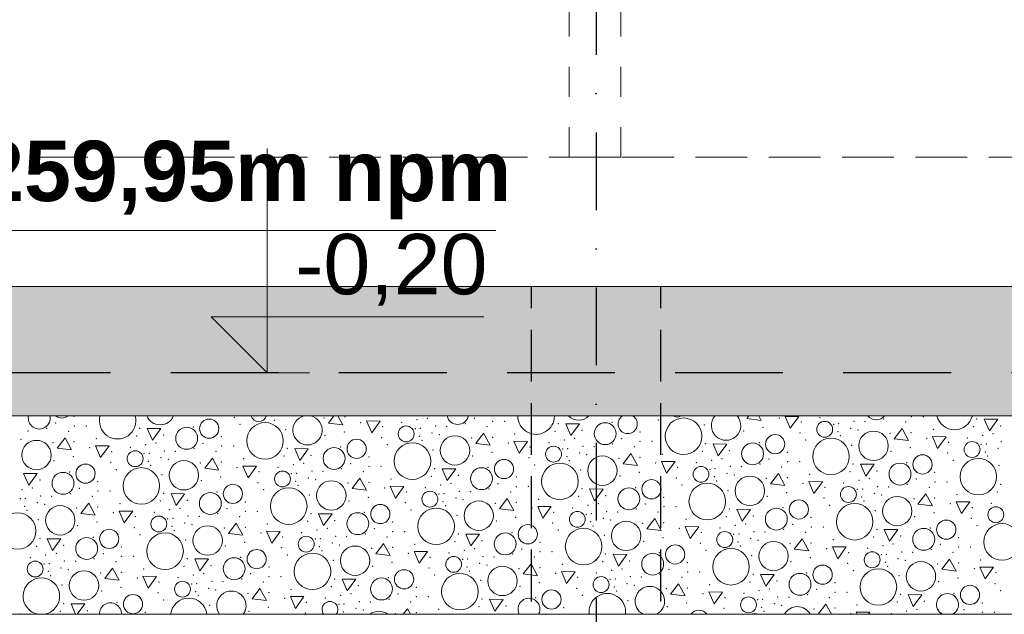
# Model space of a CAD drawing. Header units: millimetres. Extents: x -12989 to 381717, y -50461 to 30884.
# Tile 37 of 63: x 372198 to 374482, y -46721 to -45342. Entities that reach past the tile are written whole.
import ezdxf
from ezdxf.enums import TextEntityAlignment as Align

# ---------------------------------------------------------------- set-up
doc = ezdxf.new("R2010")
doc.units = ezdxf.units.MM
doc.header["$MEASUREMENT"] = 0
for name, pattern in [('Krawędzie ukryte', [170, 120, -50]), ('Kropki i Kreski', [360, 180, -90, 0, -90]), ('Przerywana długa', [390, 250, -140]), ('Przerywana Krótka I 01 I WSC', [140, 70, -70]), ('Wipeout_Contour', [1000, 0, -1000])]:
    doc.linetypes.add(name, pattern=pattern)
for name, color, linetype, lineweight in [('0_Nr_pióra__1', 7, 'Continuous', 13), ('0_Nr_pióra__21', 7, 'Continuous', 25), ('0_Nr_pióra__223', 7, 'Continuous', 13), ('A__STROPY_Nr_pióra__27', 7, 'Continuous', 25), ('A__STROPY_Nr_pióra__49', 7, 'Continuous', 15), ('Nowe_A_WYM_Nr_pióra__1', 7, 'Continuous', 13), ('Nowe_A_WYM_Nr_pióra__45', 7, 'Continuous', 15), ('Nowe_A_WYM_Nr_pióra__85', 7, 'Continuous', 13), ('Nowe_Warstwa IFC.Import IFC_Nr_pióra__1', 7, 'Continuous', 13), ('Nowe_Warstwa IFC.Import IFC_Nr_pióra__25', 7, 'Continuous', 25)]:
    doc.layers.add(name, color=color, linetype=linetype, lineweight=lineweight)
for name, color, linetype in [('A__STROPY', 7, 'Continuous'), ('Nowe_04-ŚCIANY DZIAŁOWE', 7, 'Continuous'), ('Nowe_A_WYM', 7, 'Continuous'), ('Nowe_Warstwa IFC.Import IFC', 7, 'Continuous')]:
    doc.layers.add(name, color=color, linetype=linetype)
doc.layers.add('A__STROPY_Nr_pióra__170', color=7, linetype='Continuous', lineweight=5, true_color=0x6a6a6a)
doc.layers.add('A__STROPY_Nr_pióra__178', color=7, linetype='Continuous', lineweight=5, true_color=0x6a6a6a)
doc.styles.add('STYL_AUTOMATYCZNY_1', font='arial.ttf')
doc.styles.add('STYL_AUTOMATYCZNY_4', font='arial.ttf')
doc.styles.add('STYL_AUTOMATYCZNY_5', font='arial.ttf')

# ---------------------------------------------------------------- blocks, each defined once
blk = doc.blocks.new('ElemPrzekroju_19_1', base_point=(363535.4, -45960.6))
at = {"color": 254, "linetype": 'Wipeout_Contour', "lineweight": 0, "ltscale": 18532288.84054093}
blk.add_wipeout([(364085.4, -40868.8), (364085.4, -45960.6), (365405.4, -45960.6), (365385.4, -45940.6), (365385.4, -44980.6), (365405.4, -44960.6), (365385.4, -44940.6), (365385.4, -43980.6), (365405.4, -43960.6), (365385.4, -43940.6), (365385.4, -42980.6), (365405.4, -42960.6), (365385.4, -42940.6), (365385.4, -42890.6), (365535.4, -42890.6), (365535.4, -42940.6), (365515.4, -42960.6), (365535.4, -42980.6), (365535.4, -43940.6), (365515.4, -43960.6), (365535.4, -43980.6), (365535.4, -44940.6), (365515.4, -44960.6), (365535.4, -44980.6), (365535.4, -45940.6), (365515.4, -45960.6), (368165.8, -45960.6), (368165.8, -43900.6), (369175.8, -43900.6), (369175.8, -45960.6), (377985.4, -45960.6), (377985.4, -40868.8), (377979.8, -40879.2), (376871, -40282.5), (376876.7, -40272), (376874.1, -40270.6), (376865.7, -40301.8), (376827, -40291.4), (376832.2, -40272.1), (371041.4, -38720.5), (371041.4, -38736.8), (371029.4, -38736.8), (371029.4, -38720.5), (365238.6, -40272.1), (365243.8, -40291.4), (365205.1, -40301.8), (365196.8, -40270.6), (365194.1, -40272), (365199.8, -40282.5), (364091, -40879.2)], dxfattribs=at).dxf.layer = 'Nowe_04-ŚCIANY DZIAŁOWE'
blk = doc.blocks.new('*X102', base_point=(363535.4, -45960.6))
at = {"layer": 'A__STROPY_Nr_pióra__178', "color": 251, "linetype": 'Continuous', "lineweight": 5, "true_color": 0x6a6a6a}
for p, q in [((372926.7, -46260.6), (372913.8, -46277.6)), ((372913.8, -46277.6), (372947.1, -46281.5)), ((372947.1, -46281.5), (372935.6, -46260.6)), ((373002.4, -46272.3), (373014.4, -46299.7)), ((373034.1, -46272.6), (373002.4, -46272.3)), ((373014.4, -46299.7), (373034.1, -46272.6)), ((373889.5, -46260.6), (373884.7, -46266.9)), ((373884.7, -46266.9), (373918, -46270.8)), ((373918, -46270.8), (373912.4, -46260.6)), ((373973.3, -46261.6), (373985.3, -46289)), ((374005, -46261.9), (373973.3, -46261.6)), ((373985.3, -46289), (374005, -46261.9)), ((374435.5, -46268), (374447.4, -46295.4)), ((374467.1, -46268.3), (374435.5, -46268)), ((374447.4, -46295.4), (374467.1, -46268.3)), ((372493.7, -46289.4), (372505.6, -46316.9)), ((372525.3, -46289.7), (372493.7, -46289.4)), ((372505.6, -46316.9), (372525.3, -46289.7)), ((373464.6, -46278.7), (373476.5, -46306.2)), ((373496.2, -46279), (373464.6, -46278.7)), ((373476.5, -46306.2), (373496.2, -46279)), ((374244.8, -46289.9), (374226.7, -46313.7)), ((374259.9, -46317.7), (374244.8, -46289.9)), ((372303, -46311.4), (372284.9, -46335.2)), ((372318.2, -46339.1), (372303, -46311.4)), ((373273.9, -46300.6), (373255.8, -46324.5)), ((373289, -46328.4), (373273.9, -46300.6)), ((373344.4, -46319.2), (373356.4, -46346.6)), ((373376.1, -46319.5), (373344.4, -46319.2)), ((373356.4, -46346.6), (373376.1, -46319.5)), ((374226.7, -46313.7), (374259.9, -46317.7)), ((374315.3, -46308.5), (374327.3, -46335.9)), ((374347, -46308.8), (374315.3, -46308.5)), ((374327.3, -46335.9), (374347, -46308.8)), ((372284.9, -46335.2), (372318.2, -46339.1)), ((372373.5, -46329.9), (372385.5, -46357.3)), ((372405.2, -46330.2), (372373.5, -46329.9)), ((372385.5, -46357.3), (372405.2, -46330.2)), ((372835.7, -46336.3), (372847.6, -46363.7)), ((372867.3, -46336.6), (372835.7, -46336.3)), ((372847.6, -46363.7), (372867.3, -46336.6)), ((373255.8, -46324.5), (373289, -46328.4)), ((373806.6, -46325.6), (373818.5, -46353)), ((373838.2, -46325.9), (373806.6, -46325.6)), ((373818.5, -46353), (373838.2, -46325.9)), ((372645, -46358.2), (372626.9, -46382)), ((372660.1, -46386), (372645, -46358.2)), ((373615.9, -46347.5), (373597.7, -46371.3)), ((373631, -46375.3), (373615.9, -46347.5)), ((373686.4, -46366), (373698.4, -46393.5)), ((373718, -46366.3), (373686.4, -46366)), ((373698.4, -46393.5), (373718, -46366.3)), ((372626.9, -46382), (372660.1, -46386)), ((372715.5, -46376.7), (372727.5, -46404.2)), ((372747.1, -46377), (372715.5, -46376.7)), ((372727.5, -46404.2), (372747.1, -46377)), ((373177.7, -46383.1), (373189.6, -46410.6)), ((373209.3, -46383.5), (373177.7, -46383.1)), ((373189.6, -46410.6), (373209.3, -46383.5)), ((373597.7, -46371.3), (373631, -46375.3)), ((374148.6, -46372.4), (374160.5, -46399.9)), ((374180.2, -46372.7), (374148.6, -46372.4)), ((374160.5, -46399.9), (374180.2, -46372.7)), ((372206.8, -46393.9), (372218.7, -46421.3)), ((372238.4, -46394.2), (372206.8, -46393.9)), ((372218.7, -46421.3), (372238.4, -46394.2)), ((372987, -46405.1), (372968.8, -46428.9)), ((373002.1, -46432.8), (372987, -46405.1)), ((373957.9, -46394.4), (373939.7, -46418.2)), ((373973, -46422.1), (373957.9, -46394.4)), ((374028.4, -46412.9), (374040.4, -46440.3)), ((374060, -46413.2), (374028.4, -46412.9)), ((374040.4, -46440.3), (374060, -46413.2)), ((372968.8, -46428.9), (373002.1, -46432.8)), ((373057.5, -46423.6), (373069.5, -46451)), ((373089.1, -46423.9), (373057.5, -46423.6)), ((373069.5, -46451), (373089.1, -46423.9)), ((373519.7, -46430), (373531.6, -46457.4)), ((373551.3, -46430.3), (373519.7, -46430)), ((373531.6, -46457.4), (373551.3, -46430.3)), ((373939.7, -46418.2), (373973, -46422.1)), ((372548.8, -46440.7), (372560.7, -46468.2)), ((372580.4, -46441), (372548.8, -46440.7)), ((372560.7, -46468.2), (372580.4, -46441)), ((373329, -46451.9), (373310.8, -46475.8)), ((373344.1, -46479.7), (373329, -46451.9)), ((374299.9, -46441.2), (374281.7, -46465)), ((374315, -46469), (374299.9, -46441.2)), ((374370.4, -46459.7), (374382.3, -46487.2)), ((374402, -46460.1), (374370.4, -46459.7)), ((374382.3, -46487.2), (374402, -46460.1)), ((372358.1, -46462.6), (372339.9, -46486.5)), ((372373.2, -46490.4), (372358.1, -46462.6)), ((372428.6, -46481.2), (372440.5, -46508.6)), ((372460.2, -46481.5), (372428.6, -46481.2)), ((372440.5, -46508.6), (372460.2, -46481.5)), ((373310.8, -46475.8), (373344.1, -46479.7)), ((373399.5, -46470.5), (373411.4, -46497.9)), ((373431.1, -46470.8), (373399.5, -46470.5)), ((373411.4, -46497.9), (373431.1, -46470.8)), ((373861.6, -46476.9), (373873.6, -46504.3)), ((373893.3, -46477.2), (373861.6, -46476.9)), ((373873.6, -46504.3), (373893.3, -46477.2)), ((374281.7, -46465), (374315, -46469)), ((372339.9, -46486.5), (372373.2, -46490.4)), ((372890.7, -46487.6), (372902.7, -46515)), ((372922.4, -46487.9), (372890.7, -46487.6)), ((372902.7, -46515), (372922.4, -46487.9)), ((373670.9, -46498.8), (373652.8, -46522.6)), ((373686.1, -46526.6), (373670.9, -46498.8)), ((372700, -46509.5), (372681.9, -46533.3)), ((372715.2, -46537.3), (372700, -46509.5)), ((372770.6, -46528), (372782.5, -46555.5)), ((372802.2, -46528.3), (372770.6, -46528)), ((372782.5, -46555.5), (372802.2, -46528.3)), ((373652.8, -46522.6), (373686.1, -46526.6)), ((373741.5, -46517.3), (373753.4, -46544.8)), ((373773.1, -46517.6), (373741.5, -46517.3)), ((373753.4, -46544.8), (373773.1, -46517.6)), ((374203.6, -46523.7), (374215.6, -46551.2)), ((374235.2, -46524), (374203.6, -46523.7)), ((374215.6, -46551.2), (374235.2, -46524)), ((372261.8, -46545.2), (372273.8, -46572.6)), ((372293.5, -46545.5), (372261.8, -46545.2)), ((372273.8, -46572.6), (372293.5, -46545.5)), ((372681.9, -46533.3), (372715.2, -46537.3)), ((373232.7, -46534.4), (373244.7, -46561.9)), ((373264.4, -46534.7), (373232.7, -46534.4)), ((373244.7, -46561.9), (373264.4, -46534.7)), ((374012.9, -46545.7), (373994.8, -46569.5)), ((374028.1, -46573.4), (374012.9, -46545.7)), ((373042, -46556.4), (373023.9, -46580.2)), ((373057.2, -46584.1), (373042, -46556.4)), ((373994.8, -46569.5), (374028.1, -46573.4)), ((374083.5, -46564.2), (374095.4, -46591.6)), ((374115.1, -46564.5), (374083.5, -46564.2)), ((374095.4, -46591.6), (374115.1, -46564.5)), ((372603.8, -46592), (372615.8, -46619.5)), ((372635.4, -46592.3), (372603.8, -46592)), ((372615.8, -46619.5), (372635.4, -46592.3)), ((373023.9, -46580.2), (373057.2, -46584.1)), ((373112.6, -46574.9), (373124.5, -46602.3)), ((373144.2, -46575.2), (373112.6, -46574.9)), ((373124.5, -46602.3), (373144.2, -46575.2)), ((373574.7, -46581.3), (373586.7, -46608.7)), ((373606.3, -46581.6), (373574.7, -46581.3)), ((373586.7, -46608.7), (373606.3, -46581.6)), ((374354.9, -46592.5), (374336.8, -46616.3)), ((374370.1, -46620.3), (374354.9, -46592.5)), ((372413.1, -46613.9), (372395, -46637.8)), ((372428.3, -46641.7), (372413.1, -46613.9)), ((373384, -46603.2), (373365.9, -46627)), ((373399.2, -46631), (373384, -46603.2)), ((374336.8, -46616.3), (374370.1, -46620.3)), ((374425.5, -46611), (374437.4, -46638.5)), ((374457.1, -46611.3), (374425.5, -46611)), ((374437.4, -46638.5), (374457.1, -46611.3)), ((372395, -46637.8), (372428.3, -46641.7)), ((372483.7, -46632.5), (372495.6, -46659.9)), ((372515.3, -46632.8), (372483.7, -46632.5)), ((372495.6, -46659.9), (372515.3, -46632.8)), ((372945.8, -46638.9), (372957.8, -46666.3)), ((372977.4, -46639.2), (372945.8, -46638.9)), ((372957.8, -46666.3), (372977.4, -46639.2)), ((373365.9, -46627), (373399.2, -46631)), ((373454.6, -46621.7), (373466.5, -46649.2)), ((373486.2, -46622.1), (373454.6, -46621.7)), ((373466.5, -46649.2), (373486.2, -46622.1)), ((373916.7, -46628.2), (373928.6, -46655.6)), ((373948.3, -46628.5), (373916.7, -46628.2)), ((373928.6, -46655.6), (373948.3, -46628.5)), ((372755.1, -46660.8), (372737, -46684.6)), ((372770.3, -46688.6), (372755.1, -46660.8)), ((373726, -46650.1), (373707.9, -46673.9)), ((373741.2, -46677.8), (373726, -46650.1)), ((372737, -46684.6), (372770.3, -46688.6)), ((372825.7, -46679.3), (372837.6, -46706.8)), ((372857.3, -46679.6), (372825.7, -46679.3)), ((372837.6, -46706.8), (372857.3, -46679.6)), ((373287.8, -46685.7), (373299.7, -46713.2)), ((373319.4, -46686), (373287.8, -46685.7)), ((373299.7, -46713.2), (373319.4, -46686)), ((373707.9, -46673.9), (373741.2, -46677.8)), ((373796.6, -46668.6), (373808.5, -46696)), ((373828.2, -46668.9), (373796.6, -46668.6)), ((373808.5, -46696), (373828.2, -46668.9)), ((374258.7, -46675), (374270.6, -46702.5)), ((374290.3, -46675.3), (374258.7, -46675)), ((374270.6, -46702.5), (374290.3, -46675.3)), ((372316.9, -46696.4), (372327.4, -46720.6)), ((372348.5, -46696.7), (372316.9, -46696.4)), ((372331.2, -46720.6), (372348.5, -46696.7)), ((373097.1, -46707.7), (373087.3, -46720.6)), ((373104.2, -46720.6), (373097.1, -46707.7)), ((374068, -46696.9), (374050, -46720.6)), ((374080.9, -46720.6), (374068, -46696.9)), ((374138.5, -46715.5), (374140.8, -46720.6)), ((374170.2, -46715.8), (374138.5, -46715.5)), ((374166.7, -46720.6), (374170.2, -46715.8))]:
    blk.add_line(p, q, dxfattribs=at)
for centre, radius in [((372637.4, -46290), 22.3), ((372766.9, -46318.4), 42.4), ((373556, -46301.7), 25.4), ((373737.8, -46307.7), 42.4), ((374065.3, -46291.5), 18.4), ((372585.1, -46312.4), 25.4), ((373094.4, -46302.3), 18.4), ((374178.5, -46329.9), 34.1), ((372236.7, -46351.3), 34.1), ((372979.4, -46336.8), 22.3), ((373108.9, -46365.3), 42.4), ((373207.6, -46340.6), 34.1), ((373898, -46348.5), 25.4), ((373950.3, -46326.1), 22.3), ((374079.8, -46354.6), 42.4), ((374407.2, -46338.4), 18.4), ((372465.5, -46359.8), 18.4), ((372927.1, -46359.2), 25.4), ((373436.3, -46349.1), 18.4), ((372578.7, -46398.2), 34.1), ((373321.3, -46383.7), 22.3), ((373549.6, -46387.5), 34.1), ((374292.2, -46373), 22.3), ((374421.7, -46401.4), 42.4), ((372298.2, -46416.8), 25.4), ((372350.4, -46394.4), 22.3), ((372480, -46422.9), 42.4), ((372807.4, -46406.7), 18.4), ((373269.1, -46406.1), 25.4), ((373450.9, -46412.2), 42.4), ((373778.3, -46396), 18.4), ((374240, -46395.4), 25.4), ((372920.7, -46445), 34.1), ((373663.3, -46430.6), 22.3), ((373891.6, -46434.3), 34.1), ((372692.4, -46441.3), 22.3), ((372821.9, -46469.7), 42.4), ((373149.4, -46453.6), 18.4), ((373611, -46452.9), 25.4), ((373792.8, -46459), 42.4), ((374120.3, -46442.8), 18.4), ((372640.1, -46463.7), 25.4), ((373262.7, -46491.9), 34.1), ((374005.3, -46477.4), 22.3), ((374233.6, -46481.2), 34.1), ((372291.8, -46502.6), 34.1), ((373034.4, -46488.1), 22.3), ((373163.9, -46516.6), 42.4), ((373491.4, -46500.4), 18.4), ((373953, -46499.8), 25.4), ((374134.8, -46505.9), 42.4), ((374462.3, -46489.7), 18.4), ((372193, -46527.3), 42.4), ((372520.5, -46511.1), 18.4), ((372982.1, -46510.5), 25.4), ((373604.7, -46538.8), 34.1), ((374347.3, -46524.3), 22.3), ((372405.5, -46545.7), 22.3), ((372633.8, -46549.5), 34.1), ((373376.4, -46535), 22.3), ((373505.9, -46563.4), 42.4), ((373833.4, -46547.3), 18.4), ((374295, -46546.7), 25.4), ((374476.8, -46552.7), 42.4), ((372353.2, -46568.1), 25.4), ((372535, -46574.2), 42.4), ((372862.5, -46558), 18.4), ((373324.1, -46557.4), 25.4), ((373946.7, -46585.6), 34.1), ((372747.5, -46592.6), 22.3), ((372975.8, -46596.3), 34.1), ((373718.4, -46581.8), 22.3), ((373847.9, -46610.3), 42.4), ((372233.6, -46615.6), 18.4), ((372695.2, -46614.9), 25.4), ((372877, -46621), 42.4), ((373204.5, -46604.8), 18.4), ((373666.1, -46604.2), 25.4), ((374175.4, -46594.1), 18.4), ((372346.9, -46653.9), 34.1), ((373089.5, -46639.4), 22.3), ((373317.8, -46643.2), 34.1), ((374060.4, -46628.7), 22.3), ((374189.9, -46657.2), 42.4), ((374288.6, -46632.5), 34.1), ((373037.2, -46661.8), 25.4), ((373219, -46667.9), 42.4), ((373546.5, -46651.7), 18.4), ((374008.1, -46651.1), 25.4), ((372575.6, -46662.4), 18.4), ((373431.5, -46686.3), 22.3), ((374402.4, -46675.6), 22.3), ((372460.6, -46697), 22.3), ((373888.5, -46698.6), 18.4)]:
    blk.add_circle(centre, radius, dxfattribs=at)
for centre, radius, start, end in [((372243.1, -46265.5), 25.4, 168.8657, 11.1343), ((372295.4, -46243.1), 22.3, 231.5688, 308.4312), ((372424.9, -46271.6), 42.4, 165.0018, 14.9982), ((372523.6, -46246.9), 34.1, 203.6815, 336.3185), ((372752.4, -46255.4), 18.4, 196.392, 343.608), ((372865.6, -46293.7), 34.1, 103.7291, 76.2709), ((373214, -46254.8), 25.4, 193.18, 346.82), ((373395.8, -46260.9), 42.4, 179.6318, 0.3682), ((373494.5, -46236.2), 34.1, 225.6872, 314.3128), ((373608.3, -46279.3), 22.3, 123.1853, 56.8147), ((373723.3, -46244.7), 18.4, 239.8229, 300.1771), ((373836.5, -46283), 34.1, 138.8872, 41.1128), ((374184.9, -46244.1), 25.4, 220.4761, 319.5239), ((374366.7, -46250.2), 42.4, 194.2371, 345.7629), ((372248.1, -46678.6), 42.4, 278.2935, 261.7065), ((373659.7, -46690), 34.1, 296.477, 243.523), ((372590.1, -46725.4), 42.4, 6.5695, 173.4305), ((372688.8, -46700.8), 34.1, 324.4629, 215.5371), ((373379.2, -46708.7), 25.4, 332.0346, 207.9654), ((373561, -46714.7), 42.4, 352.0706, 187.9294), ((374350.1, -46698), 25.4, 297.1194, 242.8806), ((372408.3, -46719.4), 25.4, 357.2592, 182.7408), ((372917.6, -46709.3), 18.4, 322.0241, 217.9759), ((373773.5, -46733.1), 22.3, 34.2084, 145.7916), ((374001.7, -46736.9), 34.1, 28.5527, 151.4473), ((373030.8, -46747.6), 34.1, 52.3589, 127.6411), ((373903, -46761.6), 42.4, 75.016, 104.984)]:
    blk.add_arc(centre, radius, start, end, dxfattribs=at)
for p in [(372281.3, -46277.3), (372323.8, -46261.8), (372695.5, -46263.8), (372783.1, -46261.1), (372788.7, -46270.5), (372904.1, -46265), (372952.7, -46263.1), (372989.1, -46276.3), (373083.6, -46275.6), (373119.1, -46269.4), (373143.1, -46265.8), (373252.2, -46266.5), (373295.1, -46273), (373322.9, -46273), (373571.5, -46275.3), (373679.6, -46269.7), (373960, -46265.6), (374010.7, -46274.9), (374054.5, -46264.9), (374133.3, -46273.3), (374158.9, -46274.1), (374202.2, -46267.8), (374252.8, -46274.6), (374266, -46262.2), (374293.8, -46262.2), (374418.2, -46267.6), (372217.1, -46295.6), (372260.4, -46289.2), (372311, -46296.1), (372324.2, -46283.7), (372352, -46283.7), (372476.4, -46289), (372600.6, -46286), (372708.7, -46280.4), (372814.9, -46292.5), (372951.2, -46297.7), (373039.8, -46285.6), (373115.3, -46290.4), (373127.1, -46289.5), (373154.6, -46299.8), (373162.4, -46284.1), (373188, -46284.9), (373231.3, -46278.5), (373281.9, -46285.4), (373439.7, -46296.1), (373447.3, -46278.3), (373502.4, -46294.3), (373502.4, -46294.3), (373636.7, -46298), (373785.8, -46281.8), (373877.3, -46295.7), (373922.1, -46287), (374008.3, -46299.9), (374086.2, -46279.7), (374096, -46297.3), (374098, -46278.8), (374125.5, -46289.1), (374142.3, -46293), (374265.6, -46299.2), (374317.2, -46291.7), (374410.6, -46285.4), (374473.3, -46283.6), (374473.3, -46283.6), (372200.5, -46314.5), (372275.2, -46322.6), (372323.8, -46320.6), (372375.4, -46313.1), (372468.8, -46306.8), (372514.2, -46323.3), (372531.5, -46305), (372531.5, -46305), (372665.8, -46308.7), (372906.4, -46306.4), (373037.4, -46310.7), (373125.1, -46308), (373130.7, -46317.4), (373171.4, -46303.7), (373246.1, -46311.9), (373294.7, -46309.9), (373331.1, -46323.1), (373346.3, -46302.4), (373425.6, -46322.5), (373461.1, -46316.3), (373485.1, -46312.6), (373594.2, -46313.4), (373637.1, -46319.8), (373664.9, -46319.8), (373913.5, -46322.2), (374021.5, -46316.6), (374101.6, -46306.7), (374217, -46301.2), (374301.9, -46312.4), (374352.7, -46321.8), (374396.5, -46311.8), (374432, -46305.6), (374456, -46301.9), (374475.3, -46320.2), (372360.2, -46333.9), (372410.9, -46343.2), (372454.7, -46333.2), (372490.2, -46327), (372533.5, -46341.6), (372559.1, -46342.4), (372602.4, -46336), (372623.3, -46324.1), (372653, -46342.9), (372666.2, -46330.5), (372694, -46330.5), (372818.4, -46335.9), (372942.6, -46332.9), (373050.6, -46327.3), (373156.9, -46339.4), (373293.2, -46344.6), (373381.8, -46332.5), (373457.2, -46337.2), (373469.1, -46336.3), (373504.4, -46330.9), (373530, -46331.7), (373573.3, -46325.3), (373623.9, -46332.2), (373781.7, -46343), (373789.3, -46325.2), (373844.4, -46341.1), (373844.4, -46341.1), (373978.7, -46344.8), (374127.8, -46328.7), (374219.3, -46342.5), (374264.1, -46333.9), (374428.1, -46326.5), (374437.9, -46344.1), (374440, -46325.6), (374467.5, -46335.9), (372277.5, -46364), (372322.3, -46355.3), (372408.5, -46368.2), (372486.3, -46347.9), (372496.2, -46365.6), (372498.2, -46347), (372525.7, -46357.4), (372542.5, -46361.3), (372665.8, -46367.5), (372717.4, -46360), (372810.8, -46353.7), (372873.5, -46351.8), (372873.5, -46351.8), (373007.8, -46355.5), (373248.4, -46353.2), (373379.4, -46357.5), (373467.1, -46354.9), (373472.7, -46364.2), (373496.6, -46346.7), (373513.4, -46350.6), (373588.1, -46358.7), (373636.7, -46356.8), (373688.3, -46349.3), (373803.1, -46363.2), (373827.1, -46359.5), (373936.2, -46360.3), (373979, -46366.7), (374006.9, -46366.7), (374255.4, -46369), (374350.3, -46346.8), (374363.5, -46363.4), (374443.5, -46353.5), (372313.6, -46390.5), (372421.7, -46384.8), (372501.8, -46375), (372617.2, -46369.4), (372702.1, -46380.7), (372752.9, -46390.1), (372796.7, -46380), (372832.2, -46373.9), (372856.2, -46370.2), (372875.5, -46388.5), (372901.1, -46389.3), (372944.3, -46382.9), (372965.3, -46371), (372994.9, -46389.8), (373008.1, -46377.4), (373036, -46377.4), (373160.4, -46382.7), (373284.5, -46379.7), (373392.6, -46374.1), (373498.9, -46386.3), (373635.2, -46391.5), (373673, -46370), (373723.8, -46379.4), (373767.6, -46369.3), (373799.2, -46384.1), (373811.1, -46383.2), (373846.4, -46377.8), (373872, -46378.6), (373915.2, -46372.2), (373965.8, -46379.1), (374123.7, -46389.9), (374131.3, -46372), (374186.3, -46388), (374186.3, -46388), (374320.7, -46391.7), (374469.8, -46375.5), (372244.5, -46409.4), (372244.5, -46409.4), (372378.9, -46413.1), (372528, -46397), (372619.4, -46410.8), (372664.3, -46402.2), (372828.3, -46394.8), (372838.1, -46412.4), (372840.2, -46393.9), (372867.7, -46404.2), (372884.5, -46408.2), (373007.8, -46414.4), (373059.4, -46406.8), (373152.8, -46400.6), (373215.4, -46398.7), (373215.4, -46398.7), (373349.8, -46402.4), (373590.3, -46400.1), (373721.4, -46404.4), (373809, -46401.7), (373814.6, -46411.1), (373838.5, -46393.5), (373855.4, -46397.5), (373930.1, -46405.6), (373978.7, -46403.6), (374030.3, -46396.1), (374145.1, -46410), (374169.1, -46406.3), (374278.2, -46407.1), (374321, -46413.5), (374348.9, -46413.5), (372203.3, -46431.4), (372227.3, -46427.8), (372336.4, -46428.6), (372379.2, -46435), (372407.1, -46435), (372655.6, -46437.3), (372750.5, -46415.1), (372763.7, -46431.7), (372843.7, -46421.8), (372959.2, -46416.3), (373044.1, -46427.6), (373094.9, -46436.9), (373138.7, -46426.9), (373174.2, -46420.7), (373198.2, -46417.1), (373217.5, -46435.3), (373243.1, -46436.1), (373286.3, -46429.8), (373307.3, -46417.8), (373336.9, -46436.7), (373350.1, -46424.3), (373378, -46424.2), (373502.4, -46429.6), (373626.5, -46426.6), (373734.6, -46421), (373840.9, -46433.1), (374015, -46416.9), (374065.7, -46426.2), (374109.6, -46416.2), (374141.2, -46431), (374153, -46430), (374188.4, -46424.6), (374214, -46425.4), (374257.2, -46419), (374307.8, -46425.9), (374465.7, -46436.7), (374473.3, -46418.9), (372199.4, -46452.4), (372211.2, -46451.5), (372246.6, -46446.1), (372272.2, -46446.9), (372315.4, -46440.5), (372366, -46447.4), (372523.9, -46458.1), (372531.5, -46440.3), (372586.5, -46456.3), (372586.5, -46456.3), (372720.9, -46460), (372870, -46443.8), (372961.4, -46457.7), (373006.3, -46449), (373170.3, -46441.7), (373180.1, -46459.3), (373182.1, -46440.8), (373209.6, -46451.1), (373226.4, -46455), (373401.4, -46453.7), (373494.8, -46447.4), (373557.4, -46445.6), (373557.4, -46445.6), (373691.8, -46449.2), (373932.3, -46447), (373977.2, -46438.3), (374063.4, -46451.2), (374151, -46448.6), (374156.6, -46458), (374180.5, -46440.4), (374197.3, -46444.3), (374272.1, -46452.5), (374320.7, -46450.5), (374372.2, -46443), (372209.2, -46470), (372214.8, -46479.4), (372238.7, -46461.8), (372255.5, -46465.7), (372330.3, -46473.9), (372378.9, -46471.9), (372430.5, -46464.4), (372545.3, -46478.3), (372569.3, -46474.6), (372678.4, -46475.4), (372721.2, -46481.8), (372749.1, -46481.8), (373092.5, -46461.9), (373105.7, -46478.6), (373185.7, -46468.7), (373301.2, -46463.2), (373349.8, -46461.2), (373386.1, -46474.4), (373480.7, -46473.8), (373516.2, -46467.6), (373540.2, -46463.9), (373559.5, -46482.2), (373585.1, -46483), (373628.3, -46476.6), (373649.3, -46464.7), (373692.1, -46471.1), (373720, -46471.1), (373844.4, -46476.4), (373968.5, -46473.5), (374076.6, -46467.8), (374182.9, -46480), (374357, -46463.7), (374407.7, -46473.1), (374451.6, -46463.1), (372241.1, -46501.4), (372415.2, -46485.1), (372465.9, -46494.5), (372509.8, -46484.5), (372541.4, -46499.2), (372553.2, -46498.3), (372588.6, -46492.9), (372614.2, -46493.7), (372657.4, -46487.3), (372708, -46494.2), (372865.9, -46505), (372873.5, -46487.2), (372928.5, -46503.1), (372928.5, -46503.1), (372997.6, -46484.2), (373212, -46490.7), (373303.4, -46504.5), (373348.3, -46495.9), (373436.8, -46483.8), (373512.3, -46488.5), (373522.1, -46506.1), (373524.1, -46487.6), (373551.6, -46497.9), (373568.4, -46501.9), (373678.9, -46483.5), (373743.3, -46500.6), (373836.8, -46494.3), (373899.4, -46492.4), (373899.4, -46492.4), (374033.7, -46496.1), (374274.3, -46493.8), (374319.2, -46485.2), (374405.4, -46498.1), (372332.5, -46515.2), (372377.4, -46506.6), (372463.6, -46519.5), (372551.2, -46516.9), (372556.8, -46526.3), (372580.7, -46508.7), (372597.5, -46512.6), (372672.2, -46520.7), (372720.9, -46518.8), (372772.4, -46511.3), (372887.3, -46525.2), (372911.3, -46521.5), (373020.4, -46522.3), (373062.8, -46506.8), (373063.2, -46528.7), (373091.1, -46528.7), (373434.5, -46508.8), (373447.7, -46525.4), (373527.7, -46515.5), (373643.1, -46510), (373691.8, -46508.1), (373728.1, -46521.3), (373822.6, -46520.6), (373858.2, -46514.4), (373882.2, -46510.8), (373970.3, -46523.5), (373991.3, -46511.6), (374034.1, -46518), (374061.9, -46518), (374186.3, -46523.3), (374310.5, -46520.3), (374418.6, -46514.7), (372244.6, -46544.7), (372368.7, -46541.8), (372476.8, -46536.1), (372583.1, -46548.3), (372757.2, -46532), (372807.9, -46541.4), (372851.8, -46531.3), (372883.4, -46546.1), (372895.2, -46545.2), (372930.6, -46539.8), (372956.2, -46540.6), (372999.4, -46534.2), (373050, -46541.1), (373207.9, -46551.9), (373215.4, -46534), (373270.5, -46550), (373270.5, -46550), (373339.6, -46531), (373554, -46537.5), (373645.4, -46551.4), (373690.3, -46542.7), (373778.8, -46530.6), (373854.3, -46535.4), (373866.1, -46534.5), (373893.6, -46544.8), (373901.5, -46529.1), (373910.4, -46548.8), (373927.1, -46529.9), (374020.9, -46530.4), (374085.3, -46547.4), (374178.8, -46541.1), (374241.4, -46539.3), (374241.4, -46539.3), (374375.7, -46543), (372237, -46562.6), (372299.6, -46560.7), (372299.6, -46560.7), (372433.9, -46564.4), (372674.5, -46562.1), (372719.4, -46553.5), (372805.6, -46566.4), (372893.2, -46563.7), (372898.8, -46573.1), (372922.7, -46555.5), (372939.5, -46559.5), (373014.2, -46567.6), (373062.9, -46565.6), (373114.4, -46558.1), (373229.3, -46572), (373253.3, -46568.3), (373362.4, -46569.1), (373404.8, -46553.7), (373776.5, -46555.7), (373789.7, -46572.3), (373864.1, -46553), (373869.7, -46562.4), (373985.1, -46556.9), (374033.8, -46554.9), (374070.1, -46568.2), (374164.6, -46567.5), (374200.2, -46561.3), (374224.1, -46557.6), (374312.3, -46570.3), (374333.3, -46558.4), (374376.1, -46564.8), (374403.9, -46564.8), (372222.8, -46588.9), (372258.4, -46582.7), (372282.4, -46579.1), (372301.7, -46597.3), (372370.5, -46591.8), (372391.5, -46579.8), (372434.3, -46586.3), (372462.1, -46586.2), (372586.5, -46591.6), (372710.7, -46588.6), (372818.8, -46583), (372925.1, -46595.1), (373099.2, -46578.9), (373149.9, -46588.2), (373193.7, -46578.2), (373225.4, -46593), (373237.2, -46592), (373272.6, -46586.6), (373298.2, -46587.4), (373341.4, -46581), (373392, -46587.9), (373405.2, -46575.5), (373433, -46575.5), (373557.4, -46580.9), (373612.5, -46596.9), (373612.5, -46596.9), (373681.6, -46577.9), (373895.9, -46584.4), (374032.3, -46589.6), (374120.8, -46577.5), (374196.3, -46582.2), (374208.1, -46581.3), (374235.6, -46591.7), (374243.5, -46575.9), (374252.4, -46595.6), (374269.1, -46576.7), (374362.9, -46577.2), (374427.3, -46594.3), (372254.5, -46603.7), (372266.3, -46602.8), (372293.8, -46613.1), (372310.6, -46617), (372327.3, -46598.1), (372421.1, -46598.7), (372485.5, -46615.7), (372579, -46609.4), (372641.6, -46607.6), (372641.6, -46607.6), (372775.9, -46611.2), (373016.5, -46609), (373061.4, -46600.3), (373147.6, -46613.2), (373235.2, -46610.6), (373240.8, -46620), (373264.7, -46602.4), (373281.5, -46606.3), (373356.2, -46614.5), (373404.9, -46612.5), (373456.4, -46605), (373549.9, -46598.7), (373571.3, -46618.9), (373595.2, -46615.2), (373704.4, -46616), (373746.8, -46600.5), (373987.4, -46598.2), (374118.5, -46602.5), (374131.7, -46619.1), (374206.1, -46599.9), (374211.7, -46609.3), (374327.1, -46603.7), (374375.8, -46601.8), (374412.1, -46615), (372264.3, -46621.3), (372269.9, -46630.7), (372385.3, -46625.2), (372434, -46623.2), (372470.3, -46636.4), (372564.8, -46635.8), (372600.4, -46629.6), (372624.3, -46625.9), (372712.5, -46638.6), (372733.5, -46626.7), (372776.3, -46633.1), (372804.1, -46633.1), (372928.5, -46638.5), (373052.7, -46635.5), (373160.8, -46629.8), (373267, -46642), (373441.2, -46625.7), (373491.9, -46635.1), (373535.7, -46625.1), (373567.4, -46639.8), (373579.2, -46638.9), (373614.5, -46633.5), (373640.2, -46634.3), (373683.4, -46627.9), (373734, -46634.8), (373747.2, -46622.4), (373775, -46622.4), (373899.4, -46627.7), (374023.6, -46624.8), (374237.9, -46631.3), (374374.2, -46636.5), (374462.8, -46624.4), (372296.1, -46652.7), (372432.5, -46657.9), (372521, -46645.8), (372596.5, -46650.5), (372608.3, -46649.6), (372635.8, -46660), (372643.7, -46644.2), (372652.6, -46663.9), (372669.3, -46645), (372763.1, -46645.5), (372827.5, -46662.6), (372921, -46656.3), (372983.6, -46654.4), (372983.6, -46654.4), (373117.9, -46658.1), (373358.5, -46655.8), (373403.3, -46647.2), (373489.6, -46660.1), (373577.2, -46657.4), (373606.7, -46649.2), (373623.5, -46653.2), (373698.2, -46661.3), (373746.8, -46659.4), (373798.4, -46651.9), (373891.9, -46645.6), (373913.2, -46665.7), (373937.2, -46662.1), (373954.5, -46643.7), (373954.5, -46643.7), (374046.3, -46662.8), (374088.8, -46647.4), (374329.4, -46645.1), (374460.5, -46649.4), (374473.7, -46666), (372387.6, -46666.5), (372518.7, -46670.8), (372531.9, -46687.4), (372606.3, -46668.2), (372611.9, -46677.5), (372727.3, -46672), (372776, -46670.1), (372812.3, -46683.3), (372906.8, -46682.6), (372942.4, -46676.4), (372966.3, -46672.8), (373054.5, -46685.5), (373075.4, -46673.6), (373118.3, -46680), (373146.1, -46680), (373270.5, -46685.3), (373394.7, -46682.3), (373502.8, -46676.7), (373582.8, -46666.8), (373609, -46688.8), (373783.2, -46672.6), (373833.9, -46681.9), (373877.7, -46671.9), (373909.4, -46686.7), (373921.2, -46685.8), (373956.5, -46680.4), (373982.1, -46681.2), (374025.4, -46674.8), (374076, -46681.7), (374089.2, -46669.3), (374117, -46669.3), (374241.4, -46674.6), (374365.6, -46671.6), (372299.6, -46696), (372423.8, -46693), (372638.1, -46699.5), (372774.4, -46704.7), (372863, -46692.6), (372938.5, -46697.4), (372950.3, -46696.5), (372977.8, -46706.8), (372985.6, -46691.1), (372994.6, -46710.8), (373011.2, -46691.9), (373105.1, -46692.4), (373169.5, -46709.4), (373263, -46703.1), (373325.6, -46701.3), (373325.6, -46701.3), (373459.9, -46705), (373700.5, -46702.7), (373745.3, -46694), (373831.5, -46707), (373919.2, -46704.3), (373948.7, -46696.1), (373965.5, -46700), (374040.2, -46708.2), (374088.8, -46706.2), (374140.4, -46698.7), (374233.8, -46692.4), (374279.2, -46708.9), (374296.5, -46690.6), (374296.5, -46690.6), (374388.3, -46709.7), (374430.8, -46694.3), (372198.6, -46720.1), (372292.1, -46713.9), (372354.7, -46712), (372354.7, -46712), (372489, -46715.7), (372729.6, -46713.4), (372860.7, -46717.7), (372948.3, -46715), (373069.3, -46718.9), (373117.9, -46716.9), (373308.3, -46719.6), (373417.4, -46720.4), (373924.8, -46713.7), (374125.2, -46719.4), (374219.7, -46718.8), (374255.2, -46712.6), (374431.2, -46716.1), (374459, -46716.1)]:
    blk.add_point(p, dxfattribs=at)
blk = doc.blocks.new('ElemPrzekroju_86_1', base_point=(363535.4, -45960.6))
at = {"color": 254, "linetype": 'Wipeout_Contour', "lineweight": 0, "ltscale": 1495550.477204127}
blk.add_wipeout([(363818.5, -45960.6), (363818.5, -46160.6), (378258.5, -46160.6), (378258.5, -45960.6)], dxfattribs=at).dxf.layer = 'A__STROPY'
at = {"layer": 'A__STROPY_Nr_pióra__170', "linetype": 'Continuous', "lineweight": 5, "true_color": 0x6a6a6a}
h = blk.add_hatch(dxfattribs=at)
h.set_pattern_fill('Beton_0001', color=251, style=0, pattern_type=2)
h.set_pattern_definition([(45, (363535.4, -45960.59), (-63.6396, 63.6396), [67.5, -22.5]), (45, (363535.4, -45896.95), (-63.6396, 63.6396), [67.5, -22.5])])
h.paths.add_polyline_path([(363818.5, -45960.6), (363818.5, -46160.6), (378258.5, -46160.6), (378258.5, -45960.6)])
at = {"layer": 'A__STROPY_Nr_pióra__49', "color": 7, "linetype": 'Continuous', "lineweight": 15}
blk.add_line((378258.5, -45960.6), (363818.5, -45960.6), dxfattribs=at)
at = {"color": 254, "linetype": 'Wipeout_Contour', "lineweight": 0, "ltscale": 1495624.499583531}
blk.add_wipeout([(363818.5, -46160.6), (363818.5, -46260.6), (378258.5, -46260.6), (378258.5, -46160.6)], dxfattribs=at).dxf.layer = 'A__STROPY'
at = {"layer": 'A__STROPY_Nr_pióra__178', "linetype": 'Continuous', "lineweight": 5, "true_color": 0x6a6a6a}
h = blk.add_hatch(dxfattribs=at)
h.set_pattern_fill('Chudy_beton_B15_I_WSC_0001', color=251, style=0, pattern_type=2)
h.set_pattern_definition([(0, (363535.4, -45960.6), (0, 233.827), [14.625, -120.375]), (0, (363602.9, -45843.68), (0, 233.827), [14.625, -120.375]), (60, (363535.4, -45960.6), (-202.5, 116.9134), [14.625, -120.375]), (60, (363670.4, -45960.6), (-202.5, 116.9134), [14.625, -120.375]), (120, (363550.03, -45960.6), (202.5, 116.9134), [14.625, -120.375]), (120, (363685.03, -45960.6), (202.5, 116.9134), [14.625, -120.375]), (0, (363535.404, -45938.09), (0, 45), [0, -45, 0, -67.5]), (45, (363557.904, -45938.09), (-31.8198, 31.8198), [0, -33.75, 0, -56.25])])
h.paths.add_polyline_path([(363818.5, -46160.6), (363818.5, -46260.6), (378258.5, -46260.6), (378258.5, -46160.6)])
at = {"layer": 'A__STROPY_Nr_pióra__27', "color": 7, "linetype": 'Przerywana długa', "lineweight": 25}
blk.add_line((378258.5, -46160.6), (363818.5, -46160.6), dxfattribs=at)
at = {"color": 254, "linetype": 'Wipeout_Contour', "lineweight": 0, "ltscale": 1495763.64850737}
blk.add_wipeout([(363818.5, -46720.6), (378258.5, -46720.6), (378258.5, -46260.6), (363818.5, -46260.6)], dxfattribs=at).dxf.layer = 'A__STROPY'
at = {"layer": 'A__STROPY_Nr_pióra__49', "color": 7, "linetype": 'Continuous', "lineweight": 15}
for p, q in [((378258.5, -46260.6), (363818.5, -46260.6)), ((378258.5, -46720.6), (363818.5, -46720.6))]:
    blk.add_line(p, q, dxfattribs=at)
at = {"layer": 'A__STROPY', "lineweight": 0}
blk.add_blockref('*X102', (363535.4, -45960.6), dxfattribs=at)
blk = doc.blocks.new('Standardowy znacznik osi[6]_1', base_point=(373535.4, -35960.6))
at = {"layer": 'Nowe_Warstwa IFC.Import IFC_Nr_pióra__25', "color": 7, "linetype": 'Kropki i Kreski', "lineweight": 25}
blk.add_line((373535.4, -36960.6), (373535.4, -48960.6), dxfattribs=at)
at = {"layer": 'Nowe_Warstwa IFC.Import IFC_Nr_pióra__1', "color": 7, "lineweight": 13, "style": 'STYL_AUTOMATYCZNY_1'}
for tag, p in [('AC_MarkerText_1_0', (373535.4, -35623.1)), ('AC_MarkerText_1_1', (373535.4, -50123.1))]:
    blk.add_attdef(tag, text='', height=175, rotation=360, dxfattribs=at).set_placement(p, align=Align.TOP_CENTER)
blk = doc.blocks.new('Wymiary_1_1', base_point=(371317.7, -45960.6))
at = {"layer": 'Nowe_A_WYM_Nr_pióra__45', "color": 7, "linetype": 'Continuous', "lineweight": 15}
for p, q in [((371317.7, -45960.6), (371317.7, -45440.6)), ((371317.7, -45960.6), (371187.7, -45830.6)), ((371187.7, -45830.6), (371317.7, -45830.6)), ((371317.7, -45830.6), (373302.6, -45830.6))]:
    blk.add_line(p, q, dxfattribs=at)
at = {"layer": 'Nowe_A_WYM_Nr_pióra__85', "color": 7, "linetype": 'Continuous', "lineweight": 13}
for q in [(371220.2, -45960.6), (371415.2, -45960.6)]:
    blk.add_line((371317.7, -45960.6), q, dxfattribs=at)
at = {"layer": 'Nowe_A_WYM_Nr_pióra__1', "color": 7, "lineweight": 13, "insert": (371382.7, -45804.6), "char_height": 140, "attachment_point": 7, "style": 'STYL_AUTOMATYCZNY_4'}
blk.add_mtext('\\A1;{\\pql;\\fArial|b1|i0|c238|p0;\\W1.000000;±0,00=+259,95m npm}', dxfattribs=at)
blk = doc.blocks.new('Wymiary_9_1', base_point=(372772.2, -47260.6))
at = {"layer": 'Nowe_A_WYM_Nr_pióra__45', "linetype": 'Continuous', "lineweight": 15}
for points in [[(372772.2, -46160.6), (372772.2, -46030.6), (372642.2, -46030.6)], [(372772.2, -47260.6), (372772.2, -47130.6), (372642.2, -47130.6)]]:
    blk.add_hatch(color=7, dxfattribs=at).paths.add_polyline_path(points)
at = {"layer": 'Nowe_A_WYM_Nr_pióra__45', "color": 7, "linetype": 'Continuous', "lineweight": 15}
for p, q in [((372772.2, -46160.6), (372772.2, -45640.6)), ((372772.2, -46160.6), (372642.2, -46030.6)), ((372642.2, -46030.6), (372772.2, -46030.6)), ((372772.2, -46030.6), (373274.8, -46030.6)), ((372772.2, -47260.6), (372772.2, -46740.6)), ((372772.2, -47260.6), (372642.2, -47130.6)), ((372642.2, -47130.6), (372772.2, -47130.6)), ((372772.2, -47130.6), (373274.8, -47130.6))]:
    blk.add_line(p, q, dxfattribs=at)
at = {"layer": 'Nowe_A_WYM_Nr_pióra__85', "color": 7, "linetype": 'Continuous', "lineweight": 13}
for p, q in [((372772.2, -46160.6), (372674.7, -46160.6)), ((372772.2, -46160.6), (372869.7, -46160.6)), ((372772.2, -47260.6), (372674.7, -47260.6)), ((372772.2, -47260.6), (372869.7, -47260.6))]:
    blk.add_line(p, q, dxfattribs=at)
at = {"layer": 'Nowe_A_WYM_Nr_pióra__1', "color": 7, "lineweight": 13, "char_height": 140, "attachment_point": 7, "style": 'STYL_AUTOMATYCZNY_5'}
for s, insert in [('\\A1;{\\pql;\\fArial|b0|i0|c238|p0;\\W1.000000;-0,20}', (372837.2, -46004.6)), ('\\A1;{\\pql;\\fArial|b0|i0|c238|p0;\\W1.000000;-1,30}', (372837.2, -47104.6))]:
    blk.add_mtext(s, dxfattribs=dict(at, insert=insert))

msp = doc.modelspace()

# ---------------------------------------------------------------- block references
at = {"layer": 'Nowe_04-ŚCIANY DZIAŁOWE', "lineweight": 0}
msp.add_blockref('ElemPrzekroju_19_1', (363535.4, -45960.6), dxfattribs=at)

# ---------------------------------------------------------------- next in the draw order: linework, layer by layer
at = {"layer": '0_Nr_pióra__1', "color": 7, "linetype": 'Krawędzie ukryte', "lineweight": 13}
msp.add_line((369175.8, -45660.6), (378185.4, -45660.6), dxfattribs=at)
at = {"layer": '0_Nr_pióra__223', "color": 7, "linetype": 'Przerywana Krótka I 01 I WSC', "lineweight": 13}
msp.add_lwpolyline([(373472.4, -39010.6), (373592.4, -39010.6), (373592.4, -45660.6), (373472.4, -45660.6)], close=True, dxfattribs=at)

# ---------------------------------------------------------------- next in the draw order: block references
at = {"layer": 'A__STROPY', "lineweight": 0}
msp.add_blockref('ElemPrzekroju_86_1', (363535.4, -45960.6), dxfattribs=at)

# ---------------------------------------------------------------- next in the draw order: linework, layer by layer
at = {"layer": '0_Nr_pióra__21', "color": 7, "linetype": 'Krawędzie ukryte', "lineweight": 25}
for p, q in [((373385.4, -46860.6), (373385.4, -45960.6)), ((373685.4, -46860.6), (373685.4, -45960.6))]:
    msp.add_line(p, q, dxfattribs=at)

# ---------------------------------------------------------------- next in the draw order: block references
at = {"layer": 'Nowe_A_WYM', "color": 7, "linetype": 'Continuous', "lineweight": 13}
for name, p in [('Wymiary_1_1', (371317.7, -45960.6)), ('Wymiary_9_1', (372772.2, -47260.6))]:
    msp.add_blockref(name, p, dxfattribs=at)
at = {"layer": 'Nowe_Warstwa IFC.Import IFC', "color": 7, "linetype": 'Continuous', "lineweight": 13}
msp.add_blockref('Standardowy znacznik osi[6]_1', (373535.4, -35960.6), dxfattribs=at)

doc.saveas('drawing.dxf')
